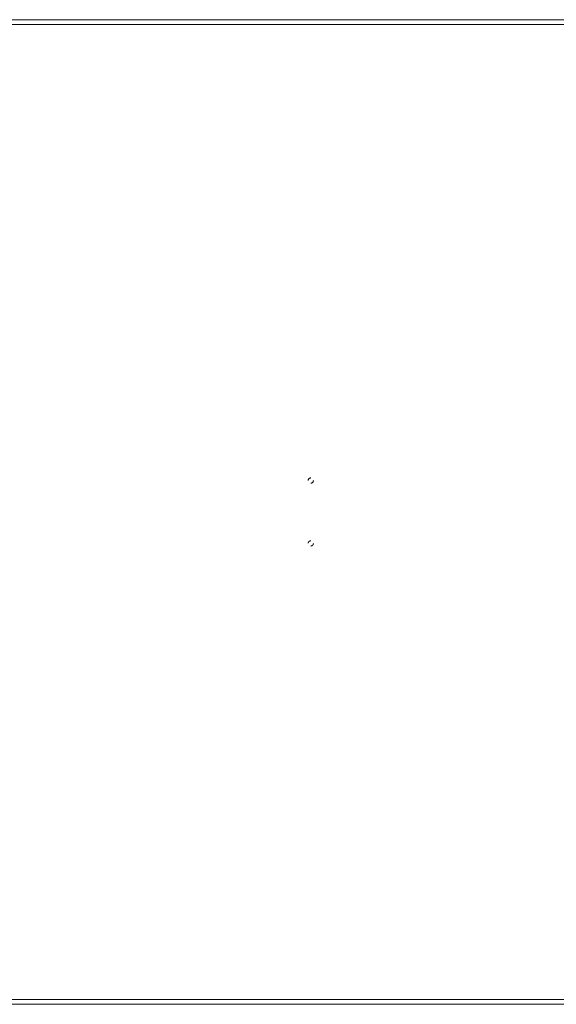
# Model space of a CAD drawing. Header units: inches. Extents: x 9.1 to 104.6, y 40.8 to 64.3.
# Tile 3 of 9: x 21.9 to 34.7, y 40.8 to 64.3. Entities that reach past the tile are written whole.
import ezdxf

# ---------------------------------------------------------------- set-up
doc = ezdxf.new("R2010")
doc.units = ezdxf.units.IN
doc.header["$MEASUREMENT"] = 0
doc.linetypes.add('SLD-Dashed', pattern=[0.075, 0.05, -0.025])
doc.linetypes.add('SLD-Solid', pattern=[0])

msp = doc.modelspace()

# ---------------------------------------------------------------- linework, layer by layer
at = {"color": 7, "linetype": 'SLD-Solid', "lineweight": 15}
for p, q in [((9.112, 64.264), (104.612, 64.264)), ((104.494, 64.146), (9.23, 64.146)), ((9.23, 64.146), (104.494, 64.146)), ((104.612, 40.764), (9.112, 40.764)), ((9.23, 40.882), (104.494, 40.882)), ((104.494, 40.882), (9.23, 40.882))]:
    msp.add_line(p, q, dxfattribs=at)
at = {"color": 7, "linetype": 'SLD-Dashed', "lineweight": 0}
for centre in [(28.862, 53.264), (28.862, 51.764)]:
    msp.add_circle(centre, 0.0625, dxfattribs=at)

doc.saveas('drawing.dxf')
